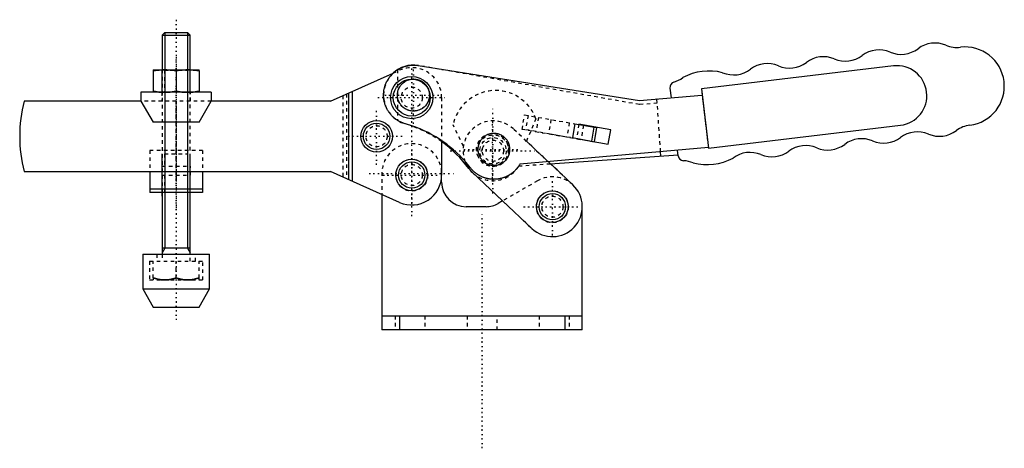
# Model space of a CAD drawing. Extents: x -103 to 177, y -34 to 88.
import ezdxf

# ---------------------------------------------------------------- set-up
doc = ezdxf.new("R2010")
doc.units = 0
doc.linetypes.add('CENTER', pattern=[2.45, 0.4, -1, 0.05, -1])
doc.linetypes.add('DASHED', pattern=[2, 1, -1])
doc.layers.get('0').update_dxf_attribs({"linetype": 'CONTINUOUS'})
doc.layers.add('10', color=3, linetype='CONTINUOUS')

msp = doc.modelspace()

# ---------------------------------------------------------------- linework, layer by layer
at = {"color": 7, "linetype": 'CENTER'}
for p, q in [((-58.5, 88.13), (-58.5, 2.87)), ((-58.5, 77.53), (-58.5, 34.37)), ((8.5, 56.37), (8.5, 75.63)), ((8.99, 58.55), (8.99, 74.9)), ((-1.13, 66), (18.13, 66)), ((0.81, 66.72), (17.16, 66.72)), ((-1.5, 46.87), (-1.5, 63.13)), ((31.6, 38.77), (31.6, 63.02)), ((31.49, 43.08), (31.49, 59.43)), ((8.5, 32.27), (8.5, 56.54)), ((-9.63, 55), (6.63, 55)), ((8.5, 35.82), (8.5, 52.18)), ((8.5, 35.87), (8.5, 52.13)), ((19.47, 50.89), (43.72, 50.89)), ((23.31, 51.26), (39.66, 51.26)), ((-3.64, 44.41), (20.64, 44.41)), ((0.32, 44), (16.68, 44)), ((0.37, 44), (16.63, 44)), ((48.5, 26.82), (48.5, 43.18)), ((48.5, 26.87), (48.5, 43.13)), ((28.5, -33.63), (28.5, 33.63)), ((40.32, 35), (56.68, 35)), ((40.37, 35), (56.63, 35))]:
    msp.add_line(p, q, dxfattribs=at)
at = {"color": 7, "linetype": 'CONTINUOUS'}
for p, q in [((-61.73, 84.5), (-62.5, 83.73)), ((-61.73, 84.5), (-55.27, 84.5)), ((-61.73, 84.5), (-61.73, 23.25)), ((-54.5, 83.73), (-55.27, 84.5)), ((-55.27, 84.5), (-55.27, 23.25)), ((-62.5, 83.73), (-62.5, 73.9)), ((-62.5, 83.73), (-54.5, 83.73)), ((-54.5, 73.9), (-54.5, 83.73)), ((-65, 73.9), (-52, 73.9)), ((-65, 73.63), (-65, 67.77)), ((-62.5, 67.5), (-62.5, 73.9)), ((-58.5, 73.63), (-58.5, 67.77)), ((-54.5, 67.5), (-54.5, 73.9)), ((-52, 73.63), (-52, 67.77)), ((-14.64, 65), (3.19, 72.94)), ((10.32, 75.12), (73.26, 65.15)), ((-68.5, 67.5), (-68.5, 65)), ((-48.5, 67.5), (-68.5, 67.5)), ((-48.5, 67.5), (-48.5, 65)), ((-9.41, 42.67), (-9.41, 67.33)), ((-8.41, 67.77), (-8.41, 42.23)), ((-68.5, 65), (-101.73, 65)), ((-68.5, 65), (-65.04, 59)), ((-51.96, 59), (-48.5, 65)), ((-14.64, 65), (-48.5, 65)), ((73.26, 65.15), (90.99, 66.7)), ((-51.96, 59), (-65.04, 59)), ((54.89, 58.57), (54.2, 54.63)), ((54.89, 58.57), (61.09, 57.47)), ((56.06, 58.42), (56.05, 58.36)), ((65.12, 56.83), (56.06, 58.42)), ((60.31, 57.61), (59.61, 53.67)), ((61.09, 57.47), (60.39, 53.45)), ((64.4, 52.74), (65.12, 56.83)), ((17, 53.78), (17, 44)), ((47.4, 55.82), (52.62, 54.9)), ((54.2, 54.63), (59.61, 53.67)), ((55.36, 54.42), (55.34, 54.34)), ((55.34, 54.34), (64.4, 52.74)), ((92.87, 51.81), (39.28, 47.12)), ((79.37, 49.42), (79.28, 50.62)), ((79.37, 49.42), (79.28, 50.62)), ((-62.5, 38), (-62.5, 50)), ((-54.5, 38), (-54.5, 50)), ((47.28, 47.82), (54.32, 41.19)), ((47.91, 47.22), (84.25, 49.76)), ((-101.73, 45), (-14.64, 45)), ((-66, 45), (-66, 39)), ((-51, 45), (-51, 39)), ((5.04, 36.23), (-14.64, 45)), ((17, 42), (17, 44)), ((42.68, 28.81), (25.78, 44.7)), ((25.78, 44.7), (34.35, 36.64)), ((-51, 40), (-66, 40)), ((54.32, 41.19), (54.28, 41.23)), ((-51, 39), (-66, 39)), ((-62.5, 39), (-62.5, 21.5)), ((-54.5, 21.5), (-54.5, 39)), ((0, 38.48), (0, 0)), ((34.35, 36.64), (33.12, 35.93)), ((29.62, 35), (24, 35)), ((57, 0), (57, 35.02)), ((-54.5, 23.25), (-62.5, 23.25)), ((-61.73, 23.25), (-62.5, 21.92)), ((-55.27, 23.25), (-54.5, 21.92)), ((-68, 21.5), (-68, 11.7)), ((-68, 21.5), (-49, 21.5)), ((-49, 11.7), (-49, 21.5)), ((-68, 11.7), (-65, 6.5)), ((-68, 11.7), (-49, 11.7)), ((-52, 6.5), (-49, 11.7)), ((-65, 6.5), (-52, 6.5)), ((0, 4), (57, 4)), ((5, 4), (5, 0)), ((52, 4), (52, 0)), ((57, 0), (0, 0))]:
    msp.add_line(p, q, dxfattribs=at)
at = {"color": 7, "linetype": 'DASHED'}
for p, q in [((-62.5, 73.9), (-62.5, 39)), ((-61.92, 73.9), (-61.82, 73.8)), ((-61.82, 73.8), (-61.82, 67.6)), ((-61.82, 73.8), (-55.18, 73.8)), ((-55.18, 73.8), (-55.08, 73.9)), ((-55.18, 67.6), (-55.18, 73.8)), ((-54.5, 39), (-54.5, 73.9)), ((3.19, 72.94), (5.04, 73.77)), ((4.44, 73.9), (4.44, 59.54)), ((73.23, 64.03), (10.46, 75.09)), ((-62.55, 67.5), (-62.55, 65)), ((-61.82, 67.6), (-61.92, 67.5)), ((-61.82, 67.6), (-55.18, 67.6)), ((-55.08, 67.5), (-55.18, 67.6)), ((-54.45, 65), (-54.45, 67.5)), ((-48.5, 65), (-68.5, 65)), ((-48.5, 65), (-68.5, 65)), ((-58.6, 65), (-58.6, 42.4)), ((-58.4, 42.4), (-58.4, 65)), ((-11.07, 66.59), (-11.07, 43.41)), ((-10.07, 67.04), (-10.07, 42.96)), ((17, 66), (17, 53.78)), ((79.28, 50.62), (78.25, 65.38)), ((90.99, 66.7), (91.09, 66.71)), ((78.32, 64.38), (73.23, 64.03)), ((79.28, 50.62), (78.32, 64.38)), ((39.88, 56.95), (40.61, 61.08)), ((40.61, 61.08), (54.89, 58.57)), ((41.6, 60.91), (40.9, 56.97)), ((43.83, 59.99), (41.1, 53.63)), ((44.55, 60.39), (43.86, 56.45)), ((48.1, 59.76), (47.4, 55.82)), ((53.31, 58.84), (52.62, 54.9)), ((23.2, 52.19), (20.26, 58.27)), ((54.28, 41.23), (37.42, 57.08)), ((60.37, 53.34), (39.88, 56.95)), ((40.9, 56.97), (47.4, 55.82)), ((56.05, 58.36), (55.36, 54.42)), ((57.35, 58.13), (56.66, 54.19)), ((41.1, 53.63), (47.28, 47.82)), ((52.62, 54.9), (54.2, 54.63)), ((60.39, 53.45), (60.37, 53.34)), ((-66, 51), (-66, 45)), ((-51, 51), (-66, 51)), ((-51, 51), (-51, 45)), ((-61.82, 50), (-61.82, 46.5)), ((-61.82, 50), (-55.18, 50)), ((-55.18, 46.5), (-55.18, 50)), ((-62.55, 46.5), (-62.55, 44)), ((-62.55, 46.5), (-54.45, 46.5)), ((-54.45, 44), (-54.45, 46.5)), ((0, 44.82), (0, 38.48)), ((38.93, 46.59), (47.91, 47.22)), ((-62.55, 44), (-54.45, 44)), ((-61.82, 44), (-61.82, 39)), ((-58.4, 42.4), (-58.6, 42.4)), ((-55.18, 39), (-55.18, 44)), ((44.25, 42.36), (34.35, 36.64)), ((34.35, 36.64), (42.68, 28.81)), ((-64, 21.5), (-64, 19.5)), ((-62.5, 21.5), (-62.5, 19.5)), ((-54.5, 19.5), (-54.5, 21.5)), ((-53, 19.5), (-53, 21.5)), ((-66.04, 19.5), (-66.04, 14.2)), ((-66.04, 19.5), (-50.96, 19.5)), ((-65, 14.78), (-65, 19.5)), ((-58.5, 14.78), (-58.5, 19.5)), ((-52, 14.78), (-52, 19.5)), ((-50.96, 14.2), (-50.96, 19.5)), ((-66.04, 14.2), (-50.96, 14.2)), ((0, 4), (52, 4)), ((3.75, 4), (3.75, 0)), ((12.25, 4), (12.25, 0)), ((24.25, 4), (24.25, 0)), ((32.75, 0), (32.75, 4)), ((44.75, 4), (44.75, 0)), ((53.25, 4), (53.25, 0))]:
    msp.add_line(p, q, dxfattribs=at)
for points in [[(-61.75, 73.9), (-62.27, 73.89), (-63.32, 73.83), (-64.42, 73.71), (-65, 73.63)], [(-58.5, 73.63), (-59.08, 73.71), (-60.18, 73.83), (-61.23, 73.89), (-61.75, 73.9)], [(-55.25, 73.9), (-55.77, 73.89), (-56.82, 73.83), (-57.92, 73.71), (-58.5, 73.63)], [(-52, 73.63), (-52.58, 73.71), (-53.68, 73.83), (-54.73, 73.89), (-55.25, 73.9)], [(4.44, 66.72), (4.44, 66.86), (4.46, 67.12), (4.49, 67.38), (4.51, 67.51), (4.53, 67.64), (4.59, 67.9), (4.67, 68.15), (4.76, 68.4), (4.86, 68.65), (4.98, 68.88), (5.05, 69), (5.12, 69.11), (5.26, 69.33), (5.42, 69.55), (5.59, 69.75), (5.77, 69.94), (5.96, 70.12), (6.06, 70.21), (6.17, 70.29), (6.38, 70.45), (6.6, 70.6), (6.71, 70.66), (6.83, 70.73), (7.07, 70.85), (7.31, 70.95), (7.43, 71), (7.56, 71.04), (7.81, 71.12), (8.07, 71.18), (8.33, 71.23), (8.59, 71.26), (8.86, 71.27), (8.99, 71.27), (9.12, 71.27), (9.38, 71.26), (9.65, 71.23), (9.91, 71.18), (10.17, 71.12), (10.42, 71.04), (10.54, 71), (10.67, 70.95), (10.91, 70.85), (11.15, 70.73), (11.38, 70.6), (11.6, 70.45), (11.81, 70.29), (11.91, 70.21), (12.01, 70.12), (12.21, 69.94), (12.39, 69.75), (12.56, 69.55), (12.72, 69.33), (12.86, 69.11), (12.93, 69), (12.99, 68.88), (13.11, 68.65), (13.22, 68.4), (13.31, 68.15), (13.38, 67.9), (13.44, 67.64), (13.47, 67.51), (13.49, 67.38), (13.52, 67.12), (13.54, 66.86), (13.54, 66.72), (13.54, 66.59), (13.52, 66.33), (13.49, 66.06), (13.47, 65.93), (13.44, 65.8), (13.38, 65.55), (13.31, 65.29), (13.22, 65.04), (13.11, 64.8), (12.99, 64.56), (12.93, 64.45), (12.86, 64.33), (12.72, 64.11), (12.56, 63.9), (12.39, 63.7), (12.21, 63.51), (12.01, 63.32), (11.91, 63.24), (11.81, 63.15), (11.6, 63), (11.38, 62.85), (11.15, 62.72), (10.91, 62.6), (10.67, 62.49), (10.54, 62.45), (10.42, 62.4), (10.17, 62.33), (9.91, 62.27), (9.65, 62.22), (9.38, 62.19), (9.12, 62.18), (8.99, 62.17), (8.86, 62.18), (8.59, 62.19), (8.33, 62.22), (8.07, 62.27), (7.81, 62.33), (7.56, 62.4), (7.43, 62.45), (7.31, 62.49), (7.07, 62.6), (6.83, 62.72), (6.71, 62.78), (6.6, 62.85), (6.38, 63), (6.17, 63.15), (6.06, 63.24), (5.96, 63.32), (5.77, 63.51), (5.59, 63.7), (5.42, 63.9), (5.26, 64.11), (5.12, 64.33), (5.05, 64.45), (4.98, 64.56), (4.86, 64.8), (4.76, 65.04), (4.67, 65.29), (4.59, 65.55), (4.53, 65.8), (4.51, 65.93), (4.49, 66.06), (4.46, 66.33), (4.44, 66.59), (4.44, 66.72)], [(-65, 67.77), (-64.42, 67.69), (-63.32, 67.57), (-62.27, 67.51), (-61.75, 67.5)], [(-61.75, 67.5), (-61.23, 67.51), (-60.18, 67.57), (-59.08, 67.69), (-58.5, 67.77)], [(-58.5, 67.77), (-57.92, 67.69), (-56.82, 67.57), (-55.77, 67.51), (-55.25, 67.5)], [(-55.25, 67.5), (-54.73, 67.51), (-53.68, 67.57), (-52.58, 67.69), (-52, 67.77)], [(-65, 14.78), (-64.9, 14.75), (-64.7, 14.69), (-64.51, 14.63), (-64.42, 14.6), (-64.32, 14.57), (-64.13, 14.52), (-63.95, 14.48), (-63.77, 14.43), (-63.59, 14.39), (-63.41, 14.36), (-63.32, 14.34), (-63.23, 14.33), (-63.06, 14.3), (-62.88, 14.27), (-62.71, 14.25), (-62.53, 14.24), (-62.36, 14.22), (-62.27, 14.22), (-62.19, 14.21), (-62.01, 14.2), (-61.84, 14.2), (-61.75, 14.2)], [(-61.75, 14.2), (-61.84, 14.2), (-62.01, 14.2), (-62.19, 14.21), (-62.27, 14.22), (-62.36, 14.22), (-62.53, 14.24), (-62.71, 14.25), (-62.88, 14.27), (-63.06, 14.3), (-63.23, 14.33), (-63.32, 14.34), (-63.41, 14.36), (-63.59, 14.39), (-63.77, 14.43), (-63.95, 14.48), (-64.13, 14.52), (-64.32, 14.57), (-64.42, 14.6), (-64.51, 14.63), (-64.7, 14.69), (-64.9, 14.75), (-65, 14.78)], [(-65, 14.78), (-65, 14.75), (-65, 14.69), (-65, 14.63), (-65, 14.6), (-65, 14.57), (-65, 14.52), (-65, 14.48), (-65, 14.43), (-65, 14.39), (-65, 14.36), (-65, 14.34), (-65, 14.33), (-65, 14.3), (-65, 14.27), (-65, 14.25), (-65, 14.24), (-65, 14.22), (-65, 14.22), (-65, 14.21), (-65, 14.2), (-65, 14.2), (-65, 14.2)], [(-61.75, 14.2), (-61.66, 14.2), (-61.49, 14.2), (-61.31, 14.21), (-61.23, 14.22), (-61.14, 14.22), (-60.97, 14.24), (-60.79, 14.25), (-60.62, 14.27), (-60.44, 14.3), (-60.27, 14.33), (-60.18, 14.34), (-60.09, 14.36), (-59.91, 14.39), (-59.73, 14.43), (-59.55, 14.48), (-59.37, 14.52), (-59.18, 14.57), (-59.08, 14.6), (-58.99, 14.63), (-58.8, 14.69), (-58.6, 14.75), (-58.5, 14.78)], [(-58.5, 14.78), (-58.6, 14.75), (-58.8, 14.69), (-58.99, 14.63), (-59.08, 14.6), (-59.18, 14.57), (-59.37, 14.52), (-59.55, 14.48), (-59.73, 14.43), (-59.91, 14.39), (-60.09, 14.36), (-60.18, 14.34), (-60.27, 14.33), (-60.44, 14.3), (-60.62, 14.27), (-60.79, 14.25), (-60.97, 14.24), (-61.14, 14.22), (-61.23, 14.22), (-61.31, 14.21), (-61.49, 14.2), (-61.66, 14.2), (-61.75, 14.2)], [(-58.5, 14.78), (-58.4, 14.75), (-58.2, 14.69), (-58.01, 14.63), (-57.92, 14.6), (-57.82, 14.57), (-57.63, 14.52), (-57.45, 14.48), (-57.27, 14.43), (-57.09, 14.39), (-56.91, 14.36), (-56.82, 14.34), (-56.73, 14.33), (-56.56, 14.3), (-56.38, 14.27), (-56.21, 14.25), (-56.03, 14.24), (-55.86, 14.22), (-55.77, 14.22), (-55.69, 14.21), (-55.51, 14.2), (-55.34, 14.2), (-55.25, 14.2)], [(-55.25, 14.2), (-55.34, 14.2), (-55.51, 14.2), (-55.69, 14.21), (-55.77, 14.22), (-55.86, 14.22), (-56.03, 14.24), (-56.21, 14.25), (-56.38, 14.27), (-56.56, 14.3), (-56.73, 14.33), (-56.82, 14.34), (-56.91, 14.36), (-57.09, 14.39), (-57.27, 14.43), (-57.45, 14.48), (-57.63, 14.52), (-57.82, 14.57), (-57.92, 14.6), (-58.01, 14.63), (-58.2, 14.69), (-58.4, 14.75), (-58.5, 14.78)], [(-55.25, 14.2), (-55.16, 14.2), (-54.99, 14.2), (-54.81, 14.21), (-54.73, 14.22), (-54.64, 14.22), (-54.47, 14.24), (-54.29, 14.25), (-54.12, 14.27), (-53.94, 14.3), (-53.77, 14.33), (-53.68, 14.34), (-53.59, 14.36), (-53.41, 14.39), (-53.23, 14.43), (-53.05, 14.48), (-52.87, 14.52), (-52.68, 14.57), (-52.58, 14.6), (-52.49, 14.63), (-52.3, 14.69), (-52.1, 14.75), (-52, 14.78)], [(-52, 14.78), (-52.1, 14.75), (-52.3, 14.69), (-52.49, 14.63), (-52.58, 14.6), (-52.68, 14.57), (-52.87, 14.52), (-53.05, 14.48), (-53.23, 14.43), (-53.41, 14.39), (-53.59, 14.36), (-53.68, 14.34), (-53.77, 14.33), (-53.94, 14.3), (-54.12, 14.27), (-54.29, 14.25), (-54.47, 14.24), (-54.64, 14.22), (-54.73, 14.22), (-54.81, 14.21), (-54.99, 14.2), (-55.16, 14.2), (-55.25, 14.2)], [(-52, 14.2), (-52, 14.2), (-52, 14.2), (-52, 14.21), (-52, 14.22), (-52, 14.22), (-52, 14.24), (-52, 14.25), (-52, 14.27), (-52, 14.3), (-52, 14.33), (-52, 14.34), (-52, 14.36), (-52, 14.39), (-52, 14.43), (-52, 14.48), (-52, 14.52), (-52, 14.57), (-52, 14.6), (-52, 14.63), (-52, 14.69), (-52, 14.75), (-52, 14.78)]]:
    msp.add_lwpolyline(points, dxfattribs=at)
at = {"color": 7, "linetype": 'CONTINUOUS'}
for points in [[(-65, 73.9), (-65, 73.89), (-65, 73.83), (-65, 73.71), (-65, 73.63)], [(-65, 73.63), (-64.42, 73.71), (-63.32, 73.83), (-62.27, 73.89), (-61.75, 73.9)], [(-61.75, 73.9), (-61.23, 73.89), (-60.18, 73.83), (-59.08, 73.71), (-58.5, 73.63)], [(-58.5, 73.63), (-57.92, 73.71), (-56.82, 73.83), (-55.77, 73.89), (-55.25, 73.9)], [(-55.25, 73.9), (-54.73, 73.89), (-53.68, 73.83), (-52.58, 73.71), (-52, 73.63)], [(-52, 73.63), (-52, 73.71), (-52, 73.83), (-52, 73.89), (-52, 73.9)], [(6.72, 58.53), (6.6, 58.57), (6.37, 58.64), (6.15, 58.71), (6.04, 58.75), (5.92, 58.79), (5.7, 58.88), (5.49, 58.98), (5.27, 59.08), (5.06, 59.19), (4.85, 59.3), (4.74, 59.36), (4.64, 59.42), (4.44, 59.54), (4.24, 59.67), (4.04, 59.81), (3.85, 59.95), (3.66, 60.1), (3.57, 60.17), (3.48, 60.25), (3.3, 60.41), (3.12, 60.57), (3.04, 60.65), (2.95, 60.74), (2.79, 60.91), (2.63, 61.08), (2.55, 61.17), (2.47, 61.26), (2.32, 61.45), (2.18, 61.64), (2.04, 61.83), (1.9, 62.03), (1.77, 62.23), (1.71, 62.33), (1.65, 62.43), (1.53, 62.64), (1.42, 62.85), (1.32, 63.06), (1.22, 63.28), (1.12, 63.5), (1.08, 63.61), (1.04, 63.72), (0.96, 63.95), (0.88, 64.17), (0.81, 64.4), (0.75, 64.63), (0.69, 64.86), (0.67, 64.98), (0.65, 65.1), (0.6, 65.33), (0.57, 65.57), (0.54, 65.8), (0.52, 66.04), (0.5, 66.28), (0.49, 66.4), (0.49, 66.52), (0.49, 66.75), (0.49, 66.99), (0.5, 67.23), (0.52, 67.47), (0.55, 67.7), (0.56, 67.82), (0.58, 67.94), (0.61, 68.18), (0.66, 68.41), (0.68, 68.53), (0.71, 68.64), (0.77, 68.87), (0.83, 69.1), (0.86, 69.22), (0.9, 69.33), (0.97, 69.56), (1.06, 69.78), (1.15, 70), (1.24, 70.22), (1.34, 70.44), (1.4, 70.54), (1.45, 70.65), (1.56, 70.86), (1.68, 71.07), (1.81, 71.27), (1.94, 71.47), (2.07, 71.66), (2.14, 71.76), (2.21, 71.86), (2.36, 72.04), (2.51, 72.23), (2.67, 72.41), (2.83, 72.58), (3, 72.75), (3.08, 72.84), (3.17, 72.92), (3.34, 73.08), (3.53, 73.24), (3.71, 73.39), (3.9, 73.53), (4.09, 73.67), (4.19, 73.74), (4.29, 73.81), (4.49, 73.93), (4.69, 74.06), (4.9, 74.18), (5.11, 74.29), (5.32, 74.39), (5.43, 74.44), (5.54, 74.49), (5.76, 74.59), (5.98, 74.67), (6.09, 74.72), (6.21, 74.75), (6.43, 74.83), (6.66, 74.9), (6.77, 74.93), (6.89, 74.96), (7.12, 75.02), (7.35, 75.06), (7.59, 75.11), (7.82, 75.14), (8.06, 75.17), (8.18, 75.18), (8.3, 75.2), (8.54, 75.21), (8.77, 75.22), (9.01, 75.22), (9.25, 75.22), (9.49, 75.21), (9.61, 75.2), (9.73, 75.19), (9.96, 75.17), (10.2, 75.14), (10.32, 75.12)], [(-65, 67.77), (-65, 67.69), (-65, 67.57), (-65, 67.51), (-65, 67.5)], [(-61.75, 67.5), (-62.27, 67.51), (-63.32, 67.57), (-64.42, 67.69), (-65, 67.77)], [(-58.5, 67.77), (-59.08, 67.69), (-60.18, 67.57), (-61.23, 67.51), (-61.75, 67.5)], [(-55.25, 67.5), (-55.77, 67.51), (-56.82, 67.57), (-57.92, 67.69), (-58.5, 67.77)], [(-52, 67.77), (-52.58, 67.69), (-53.68, 67.57), (-54.73, 67.51), (-55.25, 67.5)], [(-52, 67.5), (-52, 67.51), (-52, 67.57), (-52, 67.69), (-52, 67.77)], [(25.13, 46.11), (24.74, 46.61), (23.94, 47.58), (23.11, 48.52), (22.68, 48.97), (22.24, 49.42), (21.34, 50.3), (20.41, 51.14), (19.45, 51.95), (18.47, 52.73), (17.45, 53.47), (16.93, 53.82), (16.41, 54.17), (15.34, 54.83), (14.26, 55.46), (13.15, 56.04), (12.02, 56.59), (10.87, 57.1), (10.28, 57.33), (9.7, 57.56), (8.52, 57.98), (7.32, 58.36), (6.72, 58.53)], [(27.32, 51.29), (27.32, 51.16), (27.34, 50.89), (27.37, 50.63), (27.39, 50.5), (27.41, 50.37), (27.48, 50.11), (27.55, 49.86), (27.64, 49.61), (27.75, 49.37), (27.87, 49.13), (27.93, 49.01), (28, 48.9), (28.14, 48.68), (28.3, 48.47), (28.47, 48.26), (28.65, 48.07), (28.85, 47.89), (28.95, 47.8), (29.05, 47.72), (29.26, 47.56), (29.48, 47.42), (29.6, 47.35), (29.71, 47.28), (29.95, 47.17), (30.19, 47.06), (30.31, 47.01), (30.44, 46.97), (30.69, 46.89), (30.95, 46.83), (31.21, 46.79), (31.47, 46.76), (31.74, 46.74), (31.87, 46.74), (32, 46.74), (32.27, 46.76), (32.53, 46.79), (32.79, 46.83), (33.05, 46.89), (33.3, 46.97), (33.43, 47.01), (33.55, 47.06), (33.79, 47.17), (34.03, 47.28), (34.26, 47.42), (34.48, 47.56), (34.69, 47.72), (34.8, 47.8), (34.9, 47.89), (35.09, 48.07), (35.27, 48.26), (35.44, 48.47), (35.6, 48.68), (35.74, 48.9), (35.81, 49.01), (35.88, 49.13), (35.99, 49.37), (36.1, 49.61), (36.19, 49.86), (36.27, 50.11), (36.33, 50.37), (36.35, 50.5), (36.37, 50.63), (36.4, 50.89), (36.42, 51.16), (36.42, 51.29), (36.42, 51.42), (36.4, 51.69), (36.37, 51.95), (36.35, 52.08), (36.33, 52.21), (36.27, 52.47), (36.19, 52.72), (36.1, 52.97), (35.99, 53.21), (35.88, 53.45), (35.81, 53.56), (35.74, 53.68), (35.6, 53.9), (35.44, 54.11), (35.27, 54.31), (35.09, 54.51), (34.9, 54.69), (34.8, 54.77), (34.69, 54.86), (34.48, 55.02), (34.26, 55.16), (34.03, 55.29), (33.79, 55.41), (33.55, 55.52), (33.43, 55.56), (33.3, 55.61), (33.05, 55.68), (32.79, 55.74), (32.53, 55.79), (32.27, 55.82), (32, 55.84), (31.87, 55.84), (31.74, 55.84), (31.47, 55.82), (31.21, 55.79), (30.95, 55.74), (30.69, 55.68), (30.44, 55.61), (30.31, 55.56), (30.19, 55.52), (29.95, 55.41), (29.71, 55.29), (29.6, 55.23), (29.48, 55.16), (29.26, 55.02), (29.05, 54.86), (28.95, 54.77), (28.85, 54.69), (28.65, 54.51), (28.47, 54.31), (28.3, 54.11), (28.14, 53.9), (28, 53.68), (27.93, 53.56), (27.87, 53.45), (27.75, 53.21), (27.64, 52.97), (27.55, 52.72), (27.48, 52.47), (27.41, 52.21), (27.39, 52.08), (27.37, 51.95), (27.34, 51.69), (27.32, 51.42), (27.32, 51.29)], [(39.28, 47.12), (39.24, 47.05), (39.16, 46.92), (39.08, 46.78), (39.04, 46.72), (39, 46.65), (38.91, 46.52), (38.82, 46.4), (38.73, 46.27), (38.64, 46.15), (38.54, 46.02), (38.49, 45.96), (38.45, 45.9), (38.35, 45.78), (38.24, 45.66), (38.14, 45.55), (38.03, 45.44), (37.93, 45.32), (37.87, 45.27), (37.82, 45.21), (37.7, 45.11), (37.59, 45), (37.53, 44.95), (37.47, 44.9), (37.36, 44.8), (37.24, 44.7), (37.18, 44.65), (37.12, 44.6), (36.99, 44.51), (36.87, 44.41), (36.74, 44.32), (36.61, 44.23), (36.48, 44.15), (36.42, 44.11), (36.35, 44.07), (36.22, 43.99), (36.08, 43.91), (35.95, 43.83), (35.81, 43.76), (35.67, 43.69), (35.6, 43.65), (35.53, 43.62), (35.39, 43.55), (35.25, 43.49), (35.11, 43.43), (34.96, 43.37), (34.82, 43.32), (34.75, 43.29), (34.67, 43.26), (34.53, 43.21), (34.38, 43.17), (34.23, 43.12), (34.08, 43.08), (33.93, 43.04), (33.85, 43.02), (33.78, 43.01), (33.63, 42.97), (33.47, 42.94), (33.32, 42.91), (33.17, 42.89), (33.01, 42.87), (32.94, 42.86), (32.86, 42.85), (32.7, 42.83), (32.55, 42.82), (32.47, 42.81), (32.4, 42.81), (32.24, 42.8), (32.08, 42.79), (32.01, 42.79), (31.93, 42.79), (31.77, 42.79), (31.62, 42.79), (31.46, 42.8), (31.31, 42.81), (31.15, 42.82), (31.08, 42.83), (31, 42.83), (30.84, 42.85), (30.69, 42.87), (30.54, 42.89), (30.38, 42.92), (30.23, 42.95), (30.15, 42.96), (30.08, 42.98), (29.93, 43.01), (29.78, 43.05), (29.63, 43.09), (29.48, 43.13), (29.33, 43.18), (29.25, 43.2), (29.18, 43.23), (29.03, 43.28), (28.89, 43.33), (28.74, 43.39), (28.6, 43.44), (28.45, 43.51), (28.38, 43.54), (28.31, 43.57), (28.17, 43.64), (28.03, 43.7), (27.9, 43.78), (27.76, 43.85), (27.62, 43.93), (27.56, 43.97), (27.49, 44.01), (27.36, 44.09), (27.23, 44.17), (27.16, 44.21), (27.1, 44.26), (26.97, 44.34), (26.84, 44.44), (26.78, 44.48), (26.72, 44.53), (26.6, 44.62), (26.47, 44.72), (26.36, 44.82), (26.24, 44.92), (26.12, 45.03), (26.07, 45.08), (26.01, 45.13), (25.9, 45.24), (25.79, 45.35), (25.68, 45.46), (25.58, 45.58), (25.47, 45.69), (25.42, 45.75), (25.37, 45.81), (25.27, 45.93), (25.17, 46.05), (25.13, 46.11)]]:
    msp.add_lwpolyline(points, dxfattribs=at)
for centre, radius in [((8.5, 66), 6), ((8.5, 66), 5.25), ((-1.5, 55), 4.5), ((-1.5, 55), 3.75), ((8.5, 44), 4.5), ((8.5, 44), 3.75), ((48.5, 35), 4.5), ((48.5, 35), 3.75)]:
    msp.add_circle(centre, radius, dxfattribs=at)
at = {"color": 7, "linetype": 'DASHED'}
for centre, radius in [((8.99, 66.72), 4.55), ((8.5, 66), 3), ((-1.5, 55), 3), ((31.49, 51.26), 4.55), ((31.6, 50.89), 4.5), ((31.6, 50.89), 3.75), ((31.6, 50.89), 3), ((8.5, 44), 4.55), ((8.5, 44), 3), ((48.5, 35), 4.55), ((48.5, 35), 3)]:
    msp.add_circle(centre, radius, dxfattribs=at)
for centre, radius, start, end in [((8.99, 66.72), 8.5, 132.982, 253.4967), ((8.5, 66), 8.5, 0, 114), ((8.99, 66.72), 8.5, 80, 81), ((32.3, 55.72), 12.3, 20.308, 168.0561), ((79.75, 65.49), 1.5, 176.2015, 183.9981), ((31.6, 50.89), 8.5, 46.7644, 216.5029), ((-3.37, 25.02), 35, 54.4113, 73.4967), ((8.5, 44.41), 8.51, 2.7805, 177.2247), ((31.6, 50.89), 8.5, 226.9177, 329.6181), ((48.5, 35), 8.5, 46.7643, 119.9999)]:
    msp.add_arc(centre, radius, start, end, dxfattribs=at)
at = {"color": 7, "linetype": 'CONTINUOUS'}
for centre, radius, start, end in [((8.99, 66.72), 8.5, 81, 132.982), ((-63, 55), 40, 165.5225, 194.4775), ((-3.37, 25.02), 35, 36.5029, 54.4113), ((31.6, 50.89), 8.5, 200.3397, 226.7649), ((8.5, 44.41), 8.51, 357.2247, 362.7805), ((31.6, 50.89), 8.5, 216.5029, 226.9177), ((8.5, 44), 8.5, 246, 360), ((24, 42), 7, 180, 270), ((48.5, 35), 8.5, 226.7643, 406.7643), ((29.62, 42), 7, 270, 299.9999)]:
    msp.add_arc(centre, radius, start, end, dxfattribs=at)
at = {"layer": '10', "color": 7, "linetype": 'CONTINUOUS'}
for p, q in [((145.49, 75.01), (90.88, 68.52)), ((81.92, 68.68), (82.25, 65.94)), ((90.88, 68.52), (92.89, 51.63)), ((92.89, 51.63), (147.5, 58.13)), ((84.28, 49.46), (84.1, 51.04))]:
    msp.add_line(p, q, dxfattribs=at)
for centre, radius, start, end in [((157.3, 73.51), 8, 67, 127), ((141.42, 71.56), 8, 67, 127), ((147.67, 86.29), 8, 247, 307), ((163.55, 88.24), 8, 247, 277), ((165.88, 69.23), 11.15, 277, 97), ((109.65, 67.66), 8, 67, 127), ((115.91, 82.39), 8, 247, 307), ((125.54, 69.61), 8, 67, 127), ((131.79, 84.34), 8, 247, 307), ((93.02, 57.87), 15.69, 75.7015, 118.2985), ((100.03, 80.44), 8, 247, 307), ((146.5, 66.57), 8.5, 276.7821, 96.7821), ((83.51, 68.87), 1.6, 106.594, 187), ((80.77, 78.07), 8, 286.5941, 307), ((152.33, 48.28), 8, 67, 127), ((158.59, 63.01), 8, 247, 307), ((168.21, 50.23), 8, 97, 127), ((136.45, 46.33), 8, 67, 127), ((142.71, 61.06), 8, 247, 307), ((104.69, 42.43), 8, 67, 127), ((110.94, 57.16), 8, 247, 307), ((120.57, 44.38), 8, 67, 127), ((126.82, 59.11), 8, 247, 307), ((85.87, 49.66), 1.6, 187, 267.4059), ((85.44, 40.07), 8, 67, 87.4059), ((92.44, 62.64), 15.69, 255.7015, 298.2985)]:
    msp.add_arc(centre, radius, start, end, dxfattribs=at)
msp.add_rational_spline([(91, 67.52), (91.91, 59.89), (92.77, 52.63)], [1.00623342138, 1.02135219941, 1.03278664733], degree=2, dxfattribs=at)

doc.saveas('drawing.dxf')
